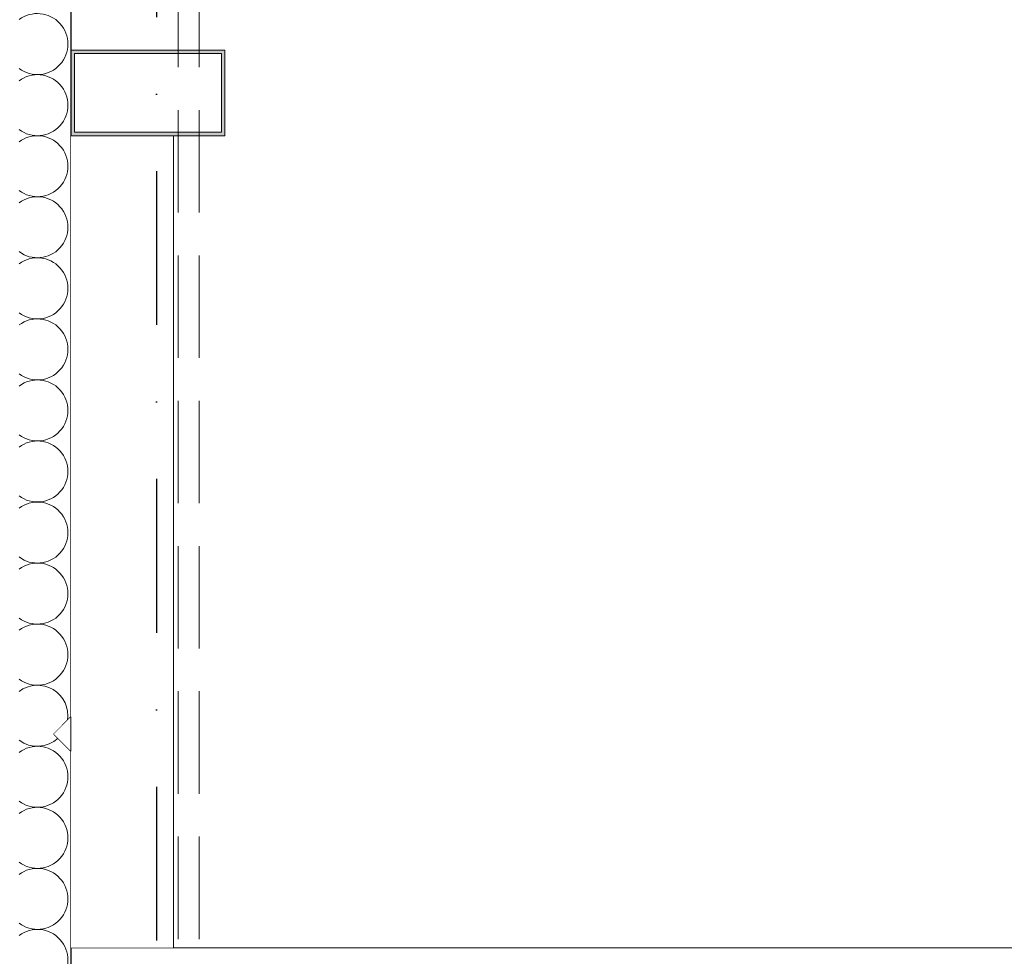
# Model space of a CAD drawing. Header units: millimetres. Extents: x -12989 to 381814, y -50461 to 30884.
# Tile 38 of 111: x 363625 to 364777, y -42921 to -41825. Entities that reach past the tile are written whole.
import ezdxf
from ezdxf.enums import TextEntityAlignment as Align

# ---------------------------------------------------------------- set-up
doc = ezdxf.new("R2010")
doc.units = ezdxf.units.MM
doc.header["$MEASUREMENT"] = 0
for name, pattern in [('Krawędzie ukryte', [170, 120, -50]), ('Kropki i Kreski', [360, 180, -90, 0, -90]), ('Wipeout_Contour', [1000, 0, -1000])]:
    doc.linetypes.add(name, pattern=pattern)
for name, color, linetype, lineweight in [('0_Nr_pióra__1', 7, 'Continuous', 13), ('A_WN_SUFITY_Nr_pióra__49', 7, 'Continuous', 15), ('AS_Belki.Import IFC_Nr_pióra__1', 7, 'Continuous', 13), ('AS_Belki.Import IFC_Nr_pióra__88', 7, 'Continuous', 13), ('Nowe_A__SCIANY_Nr_pióra__27', 7, 'Continuous', 25), ('Nowe_A_WYM_Nr_pióra__1', 7, 'Continuous', 13), ('Nowe_A_WYM_Nr_pióra__45', 7, 'Continuous', 15), ('Nowe_A_WYM_Nr_pióra__85', 7, 'Continuous', 13), ('Nowe_Warstwa IFC.Import IFC_Nr_pióra__1', 7, 'Continuous', 13), ('Nowe_Warstwa IFC.Import IFC_Nr_pióra__25', 7, 'Continuous', 25)]:
    doc.layers.add(name, color=color, linetype=linetype, lineweight=lineweight)
for name, color, linetype in [('A_WN_SUFITY', 7, 'Continuous'), ('AS_Belki.Import IFC', 7, 'Continuous'), ('Nowe_04-ŚCIANY DZIAŁOWE', 7, 'Continuous'), ('Nowe_A__SCIANY', 7, 'Continuous'), ('Nowe_A_WYM', 7, 'Continuous'), ('Nowe_Warstwa IFC.Import IFC', 7, 'Continuous')]:
    doc.layers.add(name, color=color, linetype=linetype)
doc.layers.add('Nowe_A__SCIANY_Nr_pióra__174', color=7, linetype='Continuous', lineweight=5, true_color=0x6a6a6a)
doc.styles.add('STYL_AUTOMATYCZNY_1', font='arial.ttf')
doc.styles.add('STYL_AUTOMATYCZNY_4', font='arial.ttf')
doc.dimstyles.new('STYL_AUTOMATYCZNY__2', dxfattribs={"dimtxt": 139.999998, "dimasz": 57, "dimexe": 0.18, "dimexo": 0.0625, "dimgap": 0, "dimtad": 1, "dimdec": 0, "dimlfac": 0.1, "dimzin": 0, "dimdsep": 46, "dimtxsty": 'STYL_AUTOMATYCZNY_4', "dimblk": 'ARROWHEAD_6', "dimblk1": 'ARROWHEAD_6', "dimblk2": 'ARROWHEAD_6', "dimcen": 0.09, "dimse1": 1, "dimse2": 1, "dimclrd": 7, "dimclre": 7, "dimclrt": 7, "dimadec": 0, "dimazin": 0, "dimtfac": 1, "dimtdec": 4, "dimtmove": 0, "dimatfit": 3, "dimfxl": 0, "dimtolj": 1, "dimtzin": 0, "dimarcsym": 0})

# ---------------------------------------------------------------- blocks, each defined once
blk = doc.blocks.new('*X9', base_point=(363535.4, -45960.6))
at = {"layer": 'Nowe_A__SCIANY_Nr_pióra__174', "color": 251, "linetype": 'Continuous', "lineweight": 5, "true_color": 0x6a6a6a}
for centre, start, end in [((363646.1, -41853.4), 233.1301, 126.8699), ((363646.1, -41924.9), 233.1301, 126.8699), ((363646.1, -41996.3), 233.1301, 126.8699), ((363646.1, -42067.7), 233.1301, 126.8699), ((363646.1, -42139.2), 233.1301, 126.8699), ((363646.1, -42210.6), 233.1301, 126.8699), ((363646.1, -42282), 233.1301, 126.8699), ((363646.1, -42353.4), 233.1301, 126.8699), ((363646.1, -42424.9), 233.1301, 126.8699), ((363646.1, -42496.3), 233.1301, 126.8699), ((363646.1, -42567.7), 233.1301, 126.8699), ((363646.1, -42639.2), 351.2832, 126.8699), ((363646.1, -42639.2), 233.1301, 312.5684), ((363646.1, -42710.6), 233.1301, 126.8699), ((363646.1, -42782), 233.1301, 126.8699), ((363646.1, -42853.4), 233.1301, 126.8699), ((363646.1, -42924.9), 233.1301, 126.8699)]:
    blk.add_arc(centre, 35.7, start, end, dxfattribs=at)
blk = doc.blocks.new('ElemPrzekroju_1_1', base_point=(363535.4, -45960.6))
at = {"color": 254, "linetype": 'Wipeout_Contour', "lineweight": 0, "ltscale": 10249256.41811117}
blk.add_wipeout([(363685.4, -40640.6), (363685.4, -40064.8), (363535.4, -40104.9), (363535.4, -40640.6), (363555.4, -40660.6), (363535.4, -40680.6), (363535.4, -41640.6), (363555.4, -41660.6), (363535.4, -41680.6), (363535.4, -42640.6), (363555.4, -42660.6), (363535.4, -42680.6), (363535.4, -43640.6), (363555.4, -43660.6), (363535.4, -43680.6), (363535.4, -43780.6), (363685.4, -43780.6), (363685.4, -43680.6), (363665.4, -43660.6), (363685.4, -43640.6), (363685.4, -42680.6), (363665.4, -42660.6), (363685.4, -42640.6), (363685.4, -41680.6), (363665.4, -41660.6), (363685.4, -41640.6), (363685.4, -40680.6), (363665.4, -40660.6)], dxfattribs=at).dxf.layer = 'Nowe_A__SCIANY'
at = {"layer": 'Nowe_A__SCIANY_Nr_pióra__27', "color": 7, "linetype": 'Continuous', "lineweight": 25}
for p, q in [((363685.4, -41680.6), (363685.4, -41860.6)), ((363685.4, -41860.6), (363685.4, -41960.6)), ((363685.4, -41960.6), (363685.4, -42640.6)), ((363685.4, -42640.6), (363665.4, -42660.6)), ((363665.4, -42660.6), (363685.4, -42680.6)), ((363685.4, -42680.6), (363685.4, -42910.6))]:
    blk.add_line(p, q, dxfattribs=at)
at = {"layer": 'Nowe_A__SCIANY_Nr_pióra__27', "color": 7, "linetype": 'Continuous', "lineweight": 25, "flags": 128}
blk.add_lwpolyline([(363685.4, -42910.6), (363685.4, -42950.6), (363685.4, -42955.6), (363685.4, -42960.6)], dxfattribs=at)
at = {"layer": 'Nowe_A__SCIANY', "lineweight": 0}
blk.add_blockref('*X9', (363535.4, -45960.6), dxfattribs=at)
blk = doc.blocks.new('ElemPrzekroju_4_1', base_point=(363535.4, -45960.6))
at = {"color": 254, "linetype": 'Wipeout_Contour', "lineweight": 0, "ltscale": 1464726.841665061}
blk.add_wipeout([(363689.4, -41956.6), (363861.4, -41956.6), (363861.4, -41864.6), (363689.4, -41864.6)], dxfattribs=at).dxf.layer = 'Nowe_04-ŚCIANY DZIAŁOWE'
at = {"color": 254, "linetype": 'Wipeout_Contour', "lineweight": 0, "ltscale": 1098516.391667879}
blk.add_wipeout([(363685.4, -42640.6), (363665.4, -42660.6), (363685.4, -42680.6)], dxfattribs=at).dxf.layer = 'Nowe_04-ŚCIANY DZIAŁOWE'
blk = doc.blocks.new('ElemPrzekroju_35_1', base_point=(363535.4, -45960.6))
at = {"layer": 'A_WN_SUFITY_Nr_pióra__49', "color": 7, "linetype": 'Continuous', "lineweight": 15}
blk.add_line((365385.4, -42910.6), (363685.4, -42910.6), dxfattribs=at)
blk = doc.blocks.new('ElemPrzekroju_92_1', base_point=(363535.4, -45960.6))
at = {"color": 254, "linetype": 'Wipeout_Contour', "lineweight": 0, "ltscale": 1464850.689386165}
blk.add_wipeout([(363685.4, -41960.6), (363685.4, -42910.6), (363805.4, -42910.6), (363805.4, -41960.6)], dxfattribs=at).dxf.layer = 'AS_Belki.Import IFC'
at = {"layer": 'AS_Belki.Import IFC_Nr_pióra__88', "color": 7, "linetype": 'Continuous', "lineweight": 13}
for p, q in [((363805.4, -42910.6), (363805.4, -41960.6)), ((363685.4, -42680.6), (363685.4, -42640.6))]:
    blk.add_line(p, q, dxfattribs=at)
blk = doc.blocks.new('ElemPrzekroju_129_1', base_point=(363535.4, -45960.6))
at = {"layer": 'AS_Belki.Import IFC', "linetype": 'Continuous', "lineweight": 0, "true_color": 0x000000}
h = blk.add_hatch(color=18, dxfattribs=at)
h.paths.add_polyline_path([(363865.4, -41960.6), (363865.4, -41860.6), (363685.4, -41860.6), (363685.4, -41960.6)])
h.paths.add_polyline_path([(363861.4, -41956.6), (363689.4, -41956.6), (363689.4, -41864.6), (363861.4, -41864.6)], flags=0)
at = {"layer": 'AS_Belki.Import IFC_Nr_pióra__1', "color": 7, "linetype": 'Continuous', "lineweight": 13}
for p, q in [((363865.4, -41860.6), (363685.4, -41860.6)), ((363689.4, -41864.6), (363689.4, -41956.6)), ((363861.4, -41864.6), (363689.4, -41864.6)), ((363861.4, -41864.6), (363861.4, -41956.6)), ((363865.4, -41860.6), (363865.4, -41960.6)), ((363865.4, -41960.6), (363685.4, -41960.6)), ((363861.4, -41956.6), (363689.4, -41956.6))]:
    blk.add_line(p, q, dxfattribs=at)
blk = doc.blocks.new('Standardowy znacznik osi[4]_1', base_point=(363785.4, -35960.6))
at = {"layer": 'Nowe_Warstwa IFC.Import IFC_Nr_pióra__25', "color": 7, "linetype": 'Kropki i Kreski', "lineweight": 25}
blk.add_line((363785.4, -36960.6), (363785.4, -48960.6), dxfattribs=at)
at = {"layer": 'Nowe_Warstwa IFC.Import IFC_Nr_pióra__1', "color": 7, "lineweight": 13, "style": 'STYL_AUTOMATYCZNY_1'}
for tag, p in [('AC_MarkerText_1_0', (363785.4, -35623.1)), ('AC_MarkerText_1_1', (363785.4, -50123.1))]:
    blk.add_attdef(tag, text='', height=175, rotation=360, dxfattribs=at).set_placement(p, align=Align.TOP_CENTER)
blk = doc.blocks.new('*D198', base_point=(363535.4, -45960.6))
at = {"layer": 'Nowe_A_WYM_Nr_pióra__45', "color": 7, "linetype": 'Continuous', "lineweight": 15}
for p, q in [((362283.3, -37900.7), (362223.3, -37840.7)), ((362223.3, -45950.6), (362283.3, -46010.6))]:
    blk.add_line(p, q, dxfattribs=at)
at = {"layer": 'Nowe_A_WYM_Nr_pióra__85', "color": 7, "linetype": 'Continuous', "lineweight": 13}
for p, q in [((362253.3, -37870.7), (362253.3, -37825.7)), ((362309.5, -37870.7), (362197, -37870.7)), ((362253.3, -45980.6), (362253.3, -37870.7)), ((362309.5, -45980.6), (362197, -45980.6)), ((362253.3, -46025.6), (362253.3, -45980.6))]:
    blk.add_line(p, q, dxfattribs=at)
at = {"layer": 'Nowe_A_WYM_Nr_pióra__1', "color": 7, "lineweight": 13, "insert": (362225.3, -42078.7), "char_height": 140, "attachment_point": 7, "rotation": 90, "style": 'STYL_AUTOMATYCZNY_4'}
blk.add_mtext('\\A1;{\\pql;\\fArial|b0|i0|c238|p0;\\W1.000000;811}', dxfattribs=at)
blk = doc.blocks.new('ARROWHEAD_6')
at = {"color": 0, "linetype": 'Continuous', "lineweight": 0}
for p, q in [((-0.5, -0.5), (0.5, 0.5)), ((0, 0), (-1, 0))]:
    blk.add_line(p, q, dxfattribs=at)
blk = doc.blocks.new('*D204', base_point=(363535.4, -45960.6))
at = {"layer": 'Nowe_A_WYM_Nr_pióra__45', "color": 7, "linetype": 'Continuous', "lineweight": 15}
for p, q in [((366068.1, -40094.8), (366008.1, -40034.8)), ((366008.1, -42930.6), (366068.1, -42990.6))]:
    blk.add_line(p, q, dxfattribs=at)
at = {"layer": 'Nowe_A_WYM_Nr_pióra__85', "color": 7, "linetype": 'Continuous', "lineweight": 13}
for p, q in [((366038.1, -40064.8), (366038.1, -40019.8)), ((366094.3, -40064.8), (365981.8, -40064.8)), ((366038.1, -42960.6), (366038.1, -40064.8)), ((366094.3, -42960.6), (365981.8, -42960.6))]:
    blk.add_line(p, q, dxfattribs=at)
at = {"layer": 'Nowe_A_WYM_Nr_pióra__1', "color": 7, "lineweight": 13, "insert": (366010.1, -41672.8), "char_height": 140, "attachment_point": 7, "rotation": 90, "style": 'STYL_AUTOMATYCZNY_4'}
blk.add_mtext('\\A1;{\\pql;\\fArial|b0|i0|c238|p0;\\W1.000000;290}', dxfattribs=at)

msp = doc.modelspace()

# ---------------------------------------------------------------- block references
at = {"layer": 'Nowe_A__SCIANY', "lineweight": 0}
msp.add_blockref('ElemPrzekroju_1_1', (363535.4, -45960.6), dxfattribs=at)

# ---------------------------------------------------------------- next in the draw order: block references
at = {"layer": 'Nowe_04-ŚCIANY DZIAŁOWE', "lineweight": 0}
msp.add_blockref('ElemPrzekroju_4_1', (363535.4, -45960.6), dxfattribs=at)

# ---------------------------------------------------------------- next in the draw order: linework, layer by layer
at = {"layer": '0_Nr_pióra__1', "color": 7, "linetype": 'Krawędzie ukryte', "lineweight": 13}
msp.add_line((363835.4, -45960.6), (363835.4, -40484.2), dxfattribs=at)

# ---------------------------------------------------------------- next in the draw order: block references
at = {"layer": 'A_WN_SUFITY', "lineweight": 0}
msp.add_blockref('ElemPrzekroju_35_1', (363535.4, -45960.6), dxfattribs=at)

# ---------------------------------------------------------------- next in the draw order: block references
at = {"layer": 'AS_Belki.Import IFC', "lineweight": 0}
msp.add_blockref('ElemPrzekroju_92_1', (363535.4, -45960.6), dxfattribs=at)

# ---------------------------------------------------------------- next in the draw order: linework, layer by layer
at = {"layer": '0_Nr_pióra__1', "color": 7, "linetype": 'Krawędzie ukryte', "lineweight": 13}
msp.add_line((363810.6, -45960.6), (363810.6, -40489.5), dxfattribs=at)

# ---------------------------------------------------------------- next in the draw order: block references
at = {"layer": 'AS_Belki.Import IFC', "lineweight": 0}
msp.add_blockref('ElemPrzekroju_129_1', (363535.4, -45960.6), dxfattribs=at)
at = {"layer": 'Nowe_Warstwa IFC.Import IFC', "color": 7, "linetype": 'Continuous', "lineweight": 13}
msp.add_blockref('Standardowy znacznik osi[4]_1', (363785.4, -35960.6), dxfattribs=at)

# ---------------------------------------------------------------- next in the draw order: dimensions: what is measured, and where the dimension line sits
at = {"layer": 'Nowe_A_WYM', "color": 7, "linetype": 'Continuous', "lineweight": 13}
for base, p1, p2, picture, middle in [((362253.3, -37870.7), (363585.4, -45980.6), (371035.4, -37870.7), '*D198', (362155.3, -41918.9)), ((366038.1, -40064.8), (363685.4, -42960.6), (363685.4, -40064.8), '*D204', (365940.1, -41513))]:
    dim = msp.add_linear_dim(base=base, p1=p1, p2=p2, angle=90, dimstyle='STYL_AUTOMATYCZNY__2', dxfattribs=at)
    dim.commit()
    dim.dimension.update_dxf_attribs({"geometry": picture, "text_midpoint": middle, "dimtype": 160, "text_rotation": 90})

doc.saveas('drawing.dxf')
